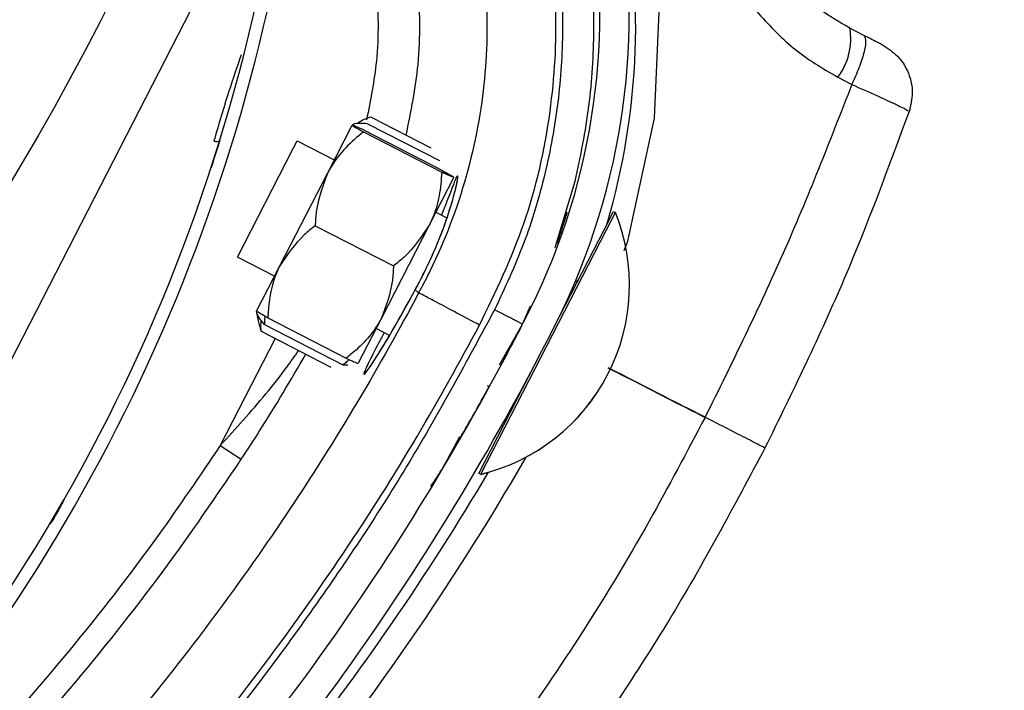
# Model space of a CAD drawing. Header units: inches. Extents: x 170 to 284, y 215 to 248.
# Tile 152 of 195: x 186.6403 to 186.7209, y 224.4913 to 224.5462. Entities that reach past the tile are written whole.
import ezdxf

# ---------------------------------------------------------------- set-up
doc = ezdxf.new("R2010")
doc.units = ezdxf.units.IN
doc.header["$LTSCALE"] = 0.25
doc.header["$MEASUREMENT"] = 0
doc.layers.add('ANNOTATIONS', color=1, linetype='Continuous')
doc.layers.add('RH BENCH MOUNT', color=7, linetype='Continuous')
doc.styles.add('ARIAL', font='arial.ttf', dxfattribs={"height": 0.09375})
doc.dimstyles.new('STANDARD$0', dxfattribs={"dimtxt": 0.09375, "dimasz": 0.09375, "dimexe": 0.03125, "dimexo": 0.046875, "dimgap": 0.09, "dimtad": 0, "dimtih": 1, "dimtoh": 1, "dimdec": 4, "dimzin": 0, "dimdsep": 46, "dimtxsty": 'ARIAL', "dimcen": 0.09, "dimadec": 0, "dimazin": 0, "dimtfac": 1, "dimtdec": 4, "dimtofl": 0, "dimtmove": 0, "dimatfit": 1, "dimfxl": 1, "dimtolj": 1, "dimtzin": 0, "dimarcsym": 0})
pattern_1 = [(45, (176.0930244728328, 218.320867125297), (-0.03026527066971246, 0.03026527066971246), [])]

# ---------------------------------------------------------------- blocks, each defined once
blk = doc.blocks.new('*D44')
at = {"layer": 'ANNOTATIONS', "color": 0, "lineweight": -2, "transparency": 16777216}
for p, q in [((185.9644948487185, 225.4792255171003), (185.9644948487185, 226.2131025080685)), ((187.3643717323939, 224.3791894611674), (187.3643717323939, 226.2131025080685)), ((186.0582448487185, 226.1818525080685), (186.3541591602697, 226.1818525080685)), ((187.2706217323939, 226.1818525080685), (186.9747074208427, 226.1818525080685))]:
    blk.add_line(p, q, dxfattribs=at)
at = {"layer": 'ANNOTATIONS', "color": 0, "transparency": 16777216}
for points in [[(186.0582448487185, 226.1974775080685), (186.0582448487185, 226.1662275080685), (185.9644948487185, 226.1818525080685)], [(187.2706217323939, 226.1974775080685), (187.2706217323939, 226.1662275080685), (187.3643717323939, 226.1818525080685)]]:
    blk.add_solid(points, dxfattribs=at)
at = {"layer": 'defpoints', "color": 0, "transparency": 16777216}
for p in [(187.3643717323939, 226.1818525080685), (185.9644948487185, 225.4323505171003), (187.3643717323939, 224.3323144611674)]:
    blk.add_point(p, dxfattribs=at)
at = {"layer": 'ANNOTATIONS', "color": 0, "transparency": 16777216, "insert": (186.6644332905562, 226.1818525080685), "char_height": 0.09375, "attachment_point": 5, "style": 'ARIAL'}
blk.add_mtext('\\A1;DIM "A"', dxfattribs=at)

msp = doc.modelspace()

# ---------------------------------------------------------------- hatches: boundary and pattern name
at = {"layer": 'RH BENCH MOUNT'}
h = msp.add_hatch(dxfattribs=at)
h.set_pattern_fill('ANSI31', color=256, scale=0.34241245, angle=2.8e-322, style=0)
h.set_pattern_definition([(45, (176.1263761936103, 218.320867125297), (-0.03026527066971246, 0.03026527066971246), [])])
edge = h.paths.add_edge_path(flags=0)
edge.add_arc((186.41301658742, 224.2130895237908), 0.021400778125, 89.9999999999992, 390.52248781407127, ccw=False)
edge.add_line((186.41301658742, 224.2344903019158), (186.485779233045, 224.2344903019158))
edge.add_arc((186.485779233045, 224.6453852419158), 0.4108949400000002, 270, 450.0000000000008)
edge.add_line((186.485779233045, 225.0562801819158), (186.00212164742, 225.0562801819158))
edge.add_arc((186.00212164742, 225.0605603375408), 0.004280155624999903, 180.0000000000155, 269.9999999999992, ccw=False)
edge.add_line((185.997841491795, 225.0605603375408), (185.997841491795, 225.1033618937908))
edge.add_arc((186.00212164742, 225.1033618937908), 0.004280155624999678, 360, 540, ccw=False)
edge.add_line((186.006401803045, 225.1033618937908), (186.006401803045, 225.0605603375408))
edge.add_line((186.006401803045, 225.0605603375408), (186.003169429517, 225.0605603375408))
edge.add_line((186.003169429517, 225.0605603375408), (186.003169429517, 225.1033618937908))
edge.add_arc((186.00212164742, 225.1033618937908), 0.001047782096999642, 360, 540.0000000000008)
edge.add_line((186.001073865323, 225.1033618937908), (186.001073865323, 225.0605603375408))
edge.add_arc((186.00212164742, 225.0605603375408), 0.001047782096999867, 180, 270)
edge.add_line((186.00212164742, 225.0595125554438), (186.485779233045, 225.0595125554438))
edge.add_arc((186.485779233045, 224.6453852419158), 0.4141273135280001, 269.9999999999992, 450, ccw=False)
edge.add_line((186.485779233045, 224.2312579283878), (186.41301658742, 224.2312579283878))
edge.add_arc((186.41301658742, 224.2130895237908), 0.018168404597, 450.0000000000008, 750.5224878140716)
edge.add_arc((186.4277648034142, 224.221784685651), 0.001047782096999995, 390.5224878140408, 495.0000000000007)
edge.add_line((186.4270239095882, 224.222525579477), (186.4183287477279, 224.2138304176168))
edge.add_line((186.4183287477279, 224.2138304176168), (186.4160431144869, 224.2161160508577))
edge.add_line((186.4160431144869, 224.2161160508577), (186.4247382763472, 224.224811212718))
edge.add_arc((186.4277648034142, 224.221784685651), 0.004280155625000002, 390.522487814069, 495.0000000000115, ccw=False)
h = msp.add_hatch(dxfattribs=at)
h.set_pattern_fill('ANSI31', color=256, scale=0.34241245, style=0)
h.set_pattern_definition(pattern_1)
edge = h.paths.add_edge_path(flags=0)
edge.add_line((186.4524275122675, 225.0520000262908), (186.1100150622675, 225.0520000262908))
edge.add_line((186.1100150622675, 225.0520000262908), (186.1100150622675, 225.0562801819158))
edge.add_line((186.1100150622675, 225.0562801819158), (186.4524275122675, 225.0562801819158))
edge.add_arc((186.4524275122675, 224.6453852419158), 0.4108949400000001, 269.9999999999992, 450, ccw=False)
edge.add_line((186.4524275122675, 224.2344903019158), (186.3796648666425, 224.2344903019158))
edge.add_line((186.3796648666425, 224.2344903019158), (186.3796648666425, 224.2387704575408))
edge.add_line((186.3796648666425, 224.2387704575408), (186.4524275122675, 224.2387704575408))
edge.add_arc((186.4524275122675, 224.6453852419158), 0.406614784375, 270, 450.0000000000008)
h = msp.add_hatch(dxfattribs=at)
h.set_pattern_fill('ANSI32', color=256, scale=0.34241245, angle=2.8e-322, style=0)
h.set_pattern_definition([(45, (176.0930244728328, 218.320867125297), (-0.09079581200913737, 0.09079581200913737), []), (45, (176.1535550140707, 218.320867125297), (-0.09079581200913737, 0.09079581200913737), [])])
edge = h.paths.add_edge_path(flags=0)
edge.add_arc((186.4524275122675, 224.6453852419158), 0.2182879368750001, 180, 540, ccw=False)
edge = h.paths.add_edge_path(flags=0)
edge.add_arc((186.4524275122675, 224.6453852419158), 0.2097276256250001, 180, 540, ccw=False)
h = msp.add_hatch(dxfattribs=at)
h.set_pattern_fill('ANSI31', color=256, scale=0.34241245, angle=2.8e-322, style=0)
h.set_pattern_definition(pattern_1)
edge = h.paths.add_edge_path(flags=0)
edge.add_line((186.6976823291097, 224.6131797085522), (186.6974726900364, 224.6107748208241))
edge.add_arc((186.6978310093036, 224.6148853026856), 0.004126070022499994, 242.80758111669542, 265.0180014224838, ccw=False)
edge.add_arc((186.7018993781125, 224.6228040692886), 0.01302879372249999, 194.2837484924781, 242.8075811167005, ccw=False)
edge.add_arc((186.7071155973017, 224.6236657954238), 0.01830194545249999, 152.8075811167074, 192.868954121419, ccw=False)
edge.add_arc((186.7012983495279, 224.6266544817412), 0.01176186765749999, 444.94843881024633, 512.8075811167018, ccw=False)
edge.add_arc((186.7018524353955, 224.6227126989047), 0.01566536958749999, 388.0646491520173, 448.23838092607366, ccw=False)
edge.add_arc((186.6934840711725, 224.6178885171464), 0.02532140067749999, 365.6618293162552, 388.7885144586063, ccw=False)
edge.add_arc((186.7036432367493, 224.6198293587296), 0.01504902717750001, 324.96329948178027, 362.12223075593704, ccw=False)
edge.add_arc((186.693197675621, 224.6266972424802), 0.02754708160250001, 246.11608425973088, 325.7401548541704, ccw=False)
edge.add_arc((186.6795985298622, 224.5931092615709), 0.008748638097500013, 433.7662000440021, 580.7490133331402)
edge.add_arc((186.6334395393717, 224.5467229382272), 0.05672062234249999, 332.3782168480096, 405.81748085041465, ccw=False)
edge.add_arc((186.4920594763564, 224.6180114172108), 0.2150521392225, 316.23360868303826, 333.0136347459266, ccw=False)
edge.add_arc((186.6272431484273, 224.4899297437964), 0.02884824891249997, 257.9664245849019, 314.2213378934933, ccw=False)
edge.add_arc((186.6177277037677, 224.4334943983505), 0.0284373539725, 442.9281750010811, 496.5266487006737)
edge.add_arc((186.6082154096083, 224.4430779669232), 0.01494630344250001, 498.0990219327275, 553.3547732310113)
edge.add_arc((186.6120904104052, 224.4431274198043), 0.0187470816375, 190.765455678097, 224.2471970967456)
edge.add_arc((186.6079044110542, 224.4398501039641), 0.0134739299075, 226.6851385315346, 265.0812268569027)
edge.add_arc((186.6069809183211, 224.4324328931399), 0.006011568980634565, 267.7901137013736, 288.5251547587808)
edge.add_arc((186.6015875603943, 224.4433649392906), 0.01816498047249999, 293.7068411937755, 332.8075811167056)
edge.add_arc((186.6080139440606, 224.4400633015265), 0.01094007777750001, 332.8075811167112, 422.8075811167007)
edge.add_arc((186.6121605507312, 224.4481343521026), 0.001866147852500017, 422.8075811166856, 438.449827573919)
edge.add_line((186.6125342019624, 224.4499627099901), (186.613017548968, 224.452327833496))
edge.add_arc((186.6121605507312, 224.4481343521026), 0.004280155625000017, 422.80758111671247, 438.44982757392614, ccw=False)
edge.add_arc((186.6080139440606, 224.4400633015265), 0.01335408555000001, 332.80758111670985, 422.80758111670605, ccw=False)
edge.add_arc((186.6015875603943, 224.4433649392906), 0.020578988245, 293.418939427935, 332.8075811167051, ccw=False)
edge.add_arc((186.6069809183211, 224.4324328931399), 0.008425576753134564, 267.3852483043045, 289.30729203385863, ccw=False)
edge.add_arc((186.6079044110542, 224.4398501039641), 0.01588793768, 226.4978833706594, 265.2781618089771, ccw=False)
edge.add_arc((186.6120904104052, 224.4431274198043), 0.02116108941, 190.9121118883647, 224.3847528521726, ccw=False)
edge.add_arc((186.6082154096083, 224.4430779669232), 0.01736031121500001, 137.9878292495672, 193.1734344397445, ccw=False)
edge.add_arc((186.6177277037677, 224.4334943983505), 0.030851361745, 442.72573840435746, 496.58711871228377, ccw=False)
edge.add_arc((186.6272431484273, 224.4899297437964), 0.02643424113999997, 257.7492906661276, 314.1311942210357)
edge.add_arc((186.4920594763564, 224.6180114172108), 0.21263813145, 316.245249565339, 333.0172706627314)
edge.add_arc((186.6334395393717, 224.5467229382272), 0.05430661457, 332.3642077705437, 405.9221159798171)
edge.add_arc((186.6795985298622, 224.5931092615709), 0.01116264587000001, 72.86862000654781, 221.3366683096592, ccw=False)
edge.add_arc((186.693197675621, 224.6266972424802), 0.02513307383, 245.7789812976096, 325.7782389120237)
edge.add_arc((186.7036432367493, 224.6198293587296), 0.01263501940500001, 324.8906283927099, 361.7902779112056)
edge.add_arc((186.6934840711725, 224.6178885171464), 0.022907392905, 365.8518874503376, 388.8272963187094)
edge.add_arc((186.7018524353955, 224.6227126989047), 0.01325136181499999, 387.9998215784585, 448.5428308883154)
edge.add_arc((186.7012983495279, 224.6266544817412), 0.009347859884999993, 444.5301052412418, 512.8075811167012)
edge.add_arc((186.7071155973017, 224.6236657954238), 0.01588793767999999, 512.8075811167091, 552.7597599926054)
edge.add_arc((186.7018993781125, 224.6228040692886), 0.01061478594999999, 194.4420824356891, 242.8075811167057)
edge.add_arc((186.6978310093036, 224.6148853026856), 0.001712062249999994, 242.8075811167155, 265.0180014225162)

# ---------------------------------------------------------------- linework, layer by layer
for p, q in [((186.6614954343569, 224.5610581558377), (186.6315994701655, 224.5028679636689)), ((186.7093595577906, 224.5449014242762), (186.7082194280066, 224.5454871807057)), ((186.707238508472, 224.5414682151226), (186.7083822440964, 224.5408727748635)), ((186.6690161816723, 224.5382110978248), (186.6739232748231, 224.5356885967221)), ((186.665467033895, 224.533647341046), (186.6674744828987, 224.5375524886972)), ((186.6684600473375, 224.5371292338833), (186.6748704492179, 224.5338339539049)), ((186.6687388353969, 224.5376715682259), (186.6746158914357, 224.5346504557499)), ((186.668392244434, 224.5369973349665), (186.6748026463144, 224.533702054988)), ((186.6580699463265, 224.5267471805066), (186.6626340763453, 224.5356259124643)), ((186.6626340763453, 224.5356259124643), (186.6629619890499, 224.5362638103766)), ((186.6629619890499, 224.5362638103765), (186.6660073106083, 224.5346983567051)), ((186.6615538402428, 224.5260348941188), (186.665467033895, 224.533647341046)), ((186.6757882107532, 224.5332788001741), (186.6737807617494, 224.5293736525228)), ((186.6840842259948, 224.5275274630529), (186.6857373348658, 224.5329527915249)), ((186.6743210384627, 224.5304246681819), (186.6752289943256, 224.5299579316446)), ((186.6881275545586, 224.5290470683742), (186.6888662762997, 224.5304841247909)), ((186.6882798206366, 224.5289687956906), (186.6890185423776, 224.5304058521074)), ((186.6888662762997, 224.5304841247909), (186.6890185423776, 224.5304058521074)), ((186.6890185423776, 224.5304058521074), (186.6890199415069, 224.5304051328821)), ((186.6644451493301, 224.5293189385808), (186.6708555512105, 224.5260236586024)), ((186.6737807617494, 224.5293736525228), (186.6698675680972, 224.5217612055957)), ((186.6840331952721, 224.521082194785), (186.6881275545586, 224.5290470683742)), ((186.6779977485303, 224.5089667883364), (186.6882798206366, 224.5289687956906)), ((186.6611152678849, 224.5251817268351), (186.6580699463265, 224.5267471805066)), ((186.6596480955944, 224.5223275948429), (186.6615538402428, 224.5260348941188)), ((186.6726334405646, 224.5240792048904), (186.6726334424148, 224.5240793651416)), ((186.6726334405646, 224.5240792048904), (186.6729149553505, 224.5238171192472)), ((186.6814138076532, 224.5212647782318), (186.6820746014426, 224.5227727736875)), ((186.6598878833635, 224.5211700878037), (186.6596476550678, 224.5223267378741)), ((186.6600097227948, 224.5206905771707), (186.6599163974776, 224.5211760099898)), ((186.6602870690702, 224.5212301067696), (186.6666974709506, 224.5179348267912)), ((186.6605658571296, 224.5217724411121), (186.66697625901, 224.5184771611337)), ((186.6698675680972, 224.5217612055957), (186.6679618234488, 224.5180539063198)), ((186.6795258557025, 224.517932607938), (186.6814138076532, 224.5212647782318)), ((186.6815727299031, 224.5215853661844), (186.6814465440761, 224.5213415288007)), ((186.6600097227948, 224.5206905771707), (186.6657328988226, 224.5177485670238)), ((186.6705342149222, 224.5203398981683), (186.6694289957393, 224.520908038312)), ((186.6611795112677, 224.5200892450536), (186.656675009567, 224.5113276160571)), ((186.6778454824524, 224.5090450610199), (186.6829434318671, 224.5189622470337)), ((186.6666974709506, 224.5179348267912), (186.6671266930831, 224.5179236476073)), ((186.6787062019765, 224.5161390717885), (186.6785539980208, 224.516217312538)), ((186.656675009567, 224.5113276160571), (186.6583901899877, 224.5101988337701)), ((186.6763420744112, 224.511994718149), (186.6763409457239, 224.5119927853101)), ((186.6779977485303, 224.5089667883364), (186.6778454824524, 224.5090450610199)), ((186.6779991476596, 224.5089660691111), (186.6779977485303, 224.5089667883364))]:
    msp.add_line(p, q, dxfattribs=at)
at = {"layer": 'RH BENCH MOUNT', "flags": 128}
msp.add_lwpolyline([(186.6897460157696, 224.5272993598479), (186.6900450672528, 224.5280415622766), (186.6922298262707, 224.5381109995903), (186.6926696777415, 224.5480980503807), (186.6913815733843, 224.55830676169), (186.6913815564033, 224.5583068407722), (186.6913815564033, 224.5583068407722)], dxfattribs=at)
at = {"layer": 'RH BENCH MOUNT'}
for radius in [0.218287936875, 0.2097276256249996, 0.20865758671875]:
    msp.add_circle((186.4524275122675, 224.6453852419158), radius, dxfattribs=at)
for centre, radius, start, end in [((186.4524275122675, 224.6453852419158), 0.4141273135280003, 269.9999999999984, 90), ((186.4524275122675, 224.6453852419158), 0.4108949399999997, 269.9999999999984, 90), ((186.4524275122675, 224.6453852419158), 0.406614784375, 269.9999999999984, 90), ((186.6334395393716, 224.5467229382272), 0.05672062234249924, 332.3782168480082, 45.81748085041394), ((186.6334395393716, 224.5467229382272), 0.05430661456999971, 332.3642077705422, 45.92211597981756), ((186.5175600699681, 224.5791526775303), 0.1455252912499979, 318.1620057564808, 356.678131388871), ((186.5175600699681, 224.5791526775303), 0.1465525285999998, 318.1481994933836, 354.8261561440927), ((186.6328153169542, 224.545731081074), 0.05786770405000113, 343.7094724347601, 12.11893503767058), ((186.7030041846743, 224.544630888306), 0.005285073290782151, 323.2434536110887, 9.324216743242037), ((186.6563125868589, 224.5367360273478), 0.0005320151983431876, 251.6300963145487, 307.635997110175), ((186.6742413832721, 224.5244499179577), 0.01593228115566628, 283.6370579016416, 21.95189982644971), ((186.6742427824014, 224.5244491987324), 0.01593228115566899, 283.6370579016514, 21.9518998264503), ((186.6855651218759, 224.5252606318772), 0.0005478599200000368, 287.0407844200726, 332.7944788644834), ((186.4920594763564, 224.6180114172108), 0.2126381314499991, 316.2452495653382, 333.0172706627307), ((186.4920594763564, 224.6180114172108), 0.2150521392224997, 316.2336086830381, 333.0136347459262), ((186.6801721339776, 224.5147694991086), 0.0005478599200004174, 332.7944788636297, 2.089654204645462), ((186.492723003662, 224.6192259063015), 0.2180957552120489, 319.9868043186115, 330.0611544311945), ((186.492723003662, 224.6192259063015), 0.2160622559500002, 313.900559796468, 329.3673031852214)]:
    msp.add_arc(centre, radius, start, end, dxfattribs=at)
for points, knots in [([(186.6712801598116, 224.5704036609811), (186.6715530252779, 224.5699681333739), (186.6731884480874, 224.5673577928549), (186.6756453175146, 224.5622377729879), (186.6778275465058, 224.5548192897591), (186.678698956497, 224.5471315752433), (186.6782869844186, 224.5392193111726), (186.6764313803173, 224.5313193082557), (186.6742350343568, 224.5262328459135), (186.6729149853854, 224.5238171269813), (186.6729149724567, 224.5238171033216)], [0, 0, 0, 0, 0.03155846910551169, 0.1891461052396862, 0.3467338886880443, 0.5043277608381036, 0.6619226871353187, 0.8309600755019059, 0.9999983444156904, 1, 1, 1, 1]), ([(186.6857373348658, 224.5329527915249), (186.6861607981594, 224.5349986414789), (186.6870080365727, 224.5390918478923), (186.6873671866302, 224.5453649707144), (186.6870648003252, 224.5516296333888), (186.686016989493, 224.557804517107), (186.6843222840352, 224.5638263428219), (186.6826322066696, 224.5676229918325), (186.6817886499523, 224.5695179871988)], [0, 0, 0, 0, 0.1669692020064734, 0.3340613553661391, 0.5010874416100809, 0.6678519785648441, 0.8342172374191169, 0.9999999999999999, 0.9999999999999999, 0.9999999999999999, 0.9999999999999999]), ([(186.6718972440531, 224.5367300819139), (186.6722838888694, 224.5386532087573), (186.6731162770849, 224.5427934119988), (186.6729993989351, 224.5493146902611), (186.671827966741, 224.5561100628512), (186.6696201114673, 224.5623858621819), (186.6673893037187, 224.5661192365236), (186.6663741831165, 224.5678180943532)], [0, 0, 0, 0, 0.1810254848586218, 0.3897206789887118, 0.5984159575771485, 0.8172607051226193, 0.9999999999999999, 0.9999999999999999, 0.9999999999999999, 0.9999999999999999]), ([(186.6779055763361, 224.5211747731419), (186.6792199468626, 224.5239142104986), (186.6818923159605, 224.5294840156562), (186.6838713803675, 224.5383460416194), (186.6843885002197, 224.5472617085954), (186.6834686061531, 224.5551319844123), (186.6816517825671, 224.5621191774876), (186.6799381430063, 224.5660356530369), (186.679074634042, 224.5680091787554)], [0, 0, 0, 0, 0.1870908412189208, 0.3803918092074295, 0.5558755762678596, 0.7364481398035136, 0.8671952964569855, 1, 1, 1, 1]), ([(186.6794785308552, 224.5683961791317), (186.6802850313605, 224.5665860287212), (186.6818993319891, 224.5629628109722), (186.6835104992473, 224.5572190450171), (186.6845068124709, 224.5513377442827), (186.6848004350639, 224.5453698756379), (186.684424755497, 224.5394072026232), (186.6833450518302, 224.5335356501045), (186.6816491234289, 224.5278158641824), (186.6799658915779, 224.524223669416), (186.6791269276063, 224.5224332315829)], [0, 0, 0, 0, 0.1247413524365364, 0.2496837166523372, 0.3746881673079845, 0.4999855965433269, 0.6253465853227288, 0.7503062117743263, 0.87554650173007, 1, 1, 1, 1]), ([(186.6635154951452, 224.5659368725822), (186.664444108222, 224.5643826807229), (186.6664847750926, 224.5609672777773), (186.6685056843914, 224.5552259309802), (186.6695732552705, 224.5490099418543), (186.6696910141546, 224.5432130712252), (186.6689690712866, 224.5395910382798), (186.6686514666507, 224.5379975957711)], [0, 0, 0, 0, 0.185924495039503, 0.408577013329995, 0.6208996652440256, 0.8332222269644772, 1, 1, 1, 1]), ([(186.7082194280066, 224.5454871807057), (186.7072560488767, 224.546042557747), (186.7052909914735, 224.5471753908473), (186.7037213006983, 224.5488601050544), (186.7029211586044, 224.5497188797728)], [0, 0, 0, 0, 0.490254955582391, 1, 1, 1, 1]), ([(186.7005673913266, 224.54687797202), (186.7015276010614, 224.5458248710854), (186.7034875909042, 224.5436752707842), (186.7059714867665, 224.5422137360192), (186.707238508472, 224.5414682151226)], [0, 0, 0, 0, 0.4899054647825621, 1, 1, 1, 1]), ([(186.7083772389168, 224.5408741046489), (186.7085950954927, 224.5413481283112), (186.7090465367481, 224.5423303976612), (186.7094574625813, 224.5436306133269), (186.7095974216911, 224.5445891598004), (186.709436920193, 224.5447998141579), (186.7093594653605, 224.5449014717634)], [0, 0, 0, 0, 0.2412900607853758, 0.4999999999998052, 0.7587099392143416, 1, 1, 1, 1]), ([(186.7108918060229, 224.54411421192), (186.7108927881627, 224.5441137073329), (186.7109697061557, 224.5440741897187), (186.7108803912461, 224.5441200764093), (186.71059406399, 224.5442671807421), (186.7100547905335, 224.5445442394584), (186.7095904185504, 224.5447828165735), (186.7093594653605, 224.5449014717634)], [0, 0, 0, 0, 0.003230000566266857, 0.2529631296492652, 0.5032304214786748, 0.7529340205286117, 1, 1, 1, 1]), ([(186.7108921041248, 224.5441140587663), (186.7113275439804, 224.5438313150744), (186.7122281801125, 224.5432465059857), (186.7130908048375, 224.5418250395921), (186.7134475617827, 224.5402066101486), (186.7131982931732, 224.5391707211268), (186.7130776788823, 224.5386694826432)], [0, 0, 0, 0, 0.2415860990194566, 0.4996813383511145, 0.7579094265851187, 1, 1, 1, 1]), ([(186.6583884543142, 224.5433030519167), (186.6580445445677, 224.5423113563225), (186.6572282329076, 224.5399574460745), (186.6565420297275, 224.5375970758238), (186.6561449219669, 224.5362311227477)], [0, 0, 0, 0, 0.421297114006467, 1, 1, 1, 1]), ([(186.7083773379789, 224.5408743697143), (186.706571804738, 224.5362478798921), (186.7029640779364, 224.5270034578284), (186.6985633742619, 224.5180879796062), (186.696365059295, 224.5136343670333)], [0, 0, 0, 0, 0.5004628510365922, 0.9999999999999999, 0.9999999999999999, 0.9999999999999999, 0.9999999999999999]), ([(186.7083772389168, 224.5408741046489), (186.7090863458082, 224.5405612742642), (186.710513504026, 224.5399316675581), (186.7121015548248, 224.5391972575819), (186.7130112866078, 224.5387499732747), (186.7129903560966, 224.5387215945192), (186.7129821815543, 224.5387105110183)], [0, 0, 0, 0, 0.2719162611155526, 0.5472623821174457, 0.823180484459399, 1, 1, 1, 1]), ([(186.6690161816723, 224.5382110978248), (186.6686328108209, 224.5380833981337), (186.6682112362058, 224.5379429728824), (186.6679481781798, 224.5376988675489), (186.6679243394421, 224.5376767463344)], [0, 0, 0, 0, 0.9093784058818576, 1, 1, 1, 1]), ([(186.713058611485, 224.5386810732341), (186.7113690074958, 224.5340869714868), (186.7079171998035, 224.5247013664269), (186.7035152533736, 224.5157157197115), (186.7012679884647, 224.5111284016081)], [0, 0, 0, 0, 0.4894838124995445, 0.9999999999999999, 0.9999999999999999, 0.9999999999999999, 0.9999999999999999]), ([(186.6684600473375, 224.5371292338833), (186.6682312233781, 224.5372353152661), (186.667768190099, 224.5374499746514), (186.6675035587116, 224.5375575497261), (186.6674798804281, 224.5375534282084), (186.6674744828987, 224.5375524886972)], [0, 0, 0, 0, 0.4299704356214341, 0.8700602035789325, 0.9999999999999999, 0.9999999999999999, 0.9999999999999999, 0.9999999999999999]), ([(186.6674744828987, 224.5375524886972), (186.667579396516, 224.537477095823), (186.6677193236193, 224.5373765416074), (186.6682575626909, 224.5370732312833), (186.668392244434, 224.5369973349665)], [0, 0, 0, 0, 0.7497733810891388, 0.9999999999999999, 0.9999999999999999, 0.9999999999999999, 0.9999999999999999]), ([(186.6687388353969, 224.5376715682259), (186.6684663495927, 224.5376879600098), (186.6679149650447, 224.5377211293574), (186.6675646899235, 224.5376342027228), (186.6674887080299, 224.5375366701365), (186.6674876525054, 224.5375353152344)], [0, 0, 0, 0, 0.4906882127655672, 0.9929247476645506, 1, 1, 1, 1]), ([(186.6566374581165, 224.5363147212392), (186.6564888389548, 224.5358376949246), (186.6562086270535, 224.5349382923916), (186.6559407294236, 224.5341148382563), (186.6559238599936, 224.5340631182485), (186.6559174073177, 224.5340433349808)], [0, 0, 0, 0, 0.410859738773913, 0.7746496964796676, 1, 1, 1, 1]), ([(186.668392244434, 224.5369973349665), (186.6678948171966, 224.5365808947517), (186.6668882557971, 224.5357382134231), (186.6659615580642, 224.5345578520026), (186.6655588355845, 224.5338163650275), (186.665467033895, 224.533647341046)], [0, 0, 0, 0, 0.4299704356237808, 0.870060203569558, 1, 1, 1, 1]), ([(186.665467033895, 224.533647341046), (186.6650726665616, 224.5326006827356), (186.6645466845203, 224.5312047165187), (186.6644654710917, 224.5296963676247), (186.6644451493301, 224.5293189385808)], [0, 0, 0, 0, 0.749773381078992, 1, 1, 1, 1]), ([(186.6726334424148, 224.5240793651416), (186.6728482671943, 224.5244805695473), (186.6735270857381, 224.5257483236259), (186.6745193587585, 224.5279482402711), (186.6753995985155, 224.530353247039), (186.6759395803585, 224.532242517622), (186.6761381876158, 224.5332466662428), (186.6761169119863, 224.5335228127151), (186.6758723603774, 224.5330209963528), (186.6754408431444, 224.5318355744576), (186.6749589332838, 224.5306364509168), (186.6747791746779, 224.5301891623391)], [0, 0, 0, 0, 0.05799721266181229, 0.1832636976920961, 0.306412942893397, 0.4347166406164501, 0.5675677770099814, 0.6609498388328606, 0.7922661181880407, 0.9225125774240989, 1, 1, 1, 1]), ([(186.6748026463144, 224.533702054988), (186.6747534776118, 224.533055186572), (186.6746539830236, 224.5317462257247), (186.6742334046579, 224.5303056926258), (186.6738647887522, 224.5295466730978), (186.6737807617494, 224.5293736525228)], [0, 0, 0, 0, 0.4299704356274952, 0.870060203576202, 1, 1, 1, 1]), ([(186.6757882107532, 224.5332788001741), (186.6756658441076, 224.5333202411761), (186.6755026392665, 224.533375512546), (186.6749427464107, 224.5336366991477), (186.6748026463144, 224.533702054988)], [0, 0, 0, 0, 0.749773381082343, 1, 1, 1, 1]), ([(186.6748704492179, 224.5338339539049), (186.6750898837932, 224.5337096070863), (186.6755339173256, 224.5334579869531), (186.6757754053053, 224.5333053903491), (186.6757858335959, 224.5332837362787), (186.6757882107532, 224.5332788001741)], [0, 0, 0, 0, 0.4299704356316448, 0.870060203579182, 1, 1, 1, 1]), ([(186.6750535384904, 224.5294503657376), (186.6751840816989, 224.5298194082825), (186.6754893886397, 224.530682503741), (186.6757971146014, 224.531763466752), (186.6759885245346, 224.5325333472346), (186.6760545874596, 224.5329145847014), (186.6760553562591, 224.5329221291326), (186.6760555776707, 224.5329243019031)], [0, 0, 0, 0, 0.1981000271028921, 0.4633049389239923, 0.7305309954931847, 0.9223938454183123, 1, 1, 1, 1]), ([(186.6842425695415, 224.5279020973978), (186.6844307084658, 224.528454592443), (186.6848562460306, 224.5297042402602), (186.6850641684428, 224.5304440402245), (186.6850636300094, 224.5304423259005), (186.684856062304, 224.5297035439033), (186.6844298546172, 224.5284527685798), (186.6842407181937, 224.5278977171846)], [0, 0, 0, 0, 0.1861142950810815, 0.4209582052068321, 0.5795032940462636, 0.8133979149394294, 1, 1, 1, 1]), ([(186.6842441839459, 224.5279059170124), (186.6844301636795, 224.5284510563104), (186.6848514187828, 224.5296858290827), (186.6850562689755, 224.5304150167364), (186.6850442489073, 224.5303722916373), (186.6850412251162, 224.53036154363)], [0, 0, 0, 0, 0.3717105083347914, 0.8419462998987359, 1, 1, 1, 1]), ([(186.6842448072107, 224.5279073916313), (186.6844305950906, 224.5284519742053), (186.6848516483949, 224.5296861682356), (186.6850563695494, 224.5304150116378), (186.6850443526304, 224.5303722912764), (186.6850413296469, 224.5303615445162)], [0, 0, 0, 0, 0.3714797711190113, 0.8418890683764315, 1, 1, 1, 1]), ([(186.6849963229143, 224.530214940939), (186.6850136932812, 224.5302717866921), (186.6850684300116, 224.5304509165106), (186.6850522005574, 224.5303978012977), (186.6850411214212, 224.5303615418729)], [0, 0, 0, 0, 0.3173438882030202, 1, 1, 1, 1]), ([(186.6644451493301, 224.5293189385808), (186.6641364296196, 224.5290747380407), (186.6629683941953, 224.528150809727), (186.6621534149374, 224.5269317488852), (186.6615538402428, 224.5260348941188)], [0, 0, 0, 0, 0.2643068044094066, 1, 1, 1, 1]), ([(186.6737807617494, 224.5293736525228), (186.6731591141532, 224.5284438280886), (186.6723300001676, 224.5272036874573), (186.6711506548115, 224.5262598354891), (186.6708555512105, 224.5260236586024)], [0, 0, 0, 0, 0.7497733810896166, 1, 1, 1, 1]), ([(186.6726362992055, 224.5240879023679), (186.6726568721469, 224.5241250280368), (186.67297865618, 224.52470571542), (186.6735824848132, 224.5258925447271), (186.6743322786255, 224.527557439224), (186.6748222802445, 224.5287721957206), (186.675016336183, 224.5293412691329), (186.6750535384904, 224.5294503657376)], [0, 0, 0, 0, 0.0209690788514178, 0.3279800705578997, 0.6261032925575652, 0.9283205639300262, 1, 1, 1, 1]), ([(186.6615538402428, 224.5260348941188), (186.6614801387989, 224.5258840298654), (186.6609036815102, 224.5247040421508), (186.6606290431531, 224.5232263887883), (186.660572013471, 224.5219141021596), (186.6605658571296, 224.5217724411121)], [0, 0, 0, 0, 0.1156468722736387, 0.9045342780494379, 0.9999999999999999, 0.9999999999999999, 0.9999999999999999, 0.9999999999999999]), ([(186.6708555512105, 224.5260236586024), (186.6708366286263, 224.5256304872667), (186.6707650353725, 224.5241429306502), (186.6702479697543, 224.5227707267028), (186.6698675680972, 224.5217612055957)], [0, 0, 0, 0, 0.264306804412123, 1, 1, 1, 1]), ([(186.6729149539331, 224.5238171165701), (186.6729149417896, 224.5238170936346), (186.671330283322, 224.5208241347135), (186.6678760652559, 224.5146764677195), (186.6621518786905, 224.5056179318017), (186.6557811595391, 224.4966634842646), (186.6489672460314, 224.4880364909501), (186.6440455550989, 224.4826108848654), (186.6415847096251, 224.4798980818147)], [0, 0, 0, 0, 1.43907979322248e-06, 0.187792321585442, 0.3908439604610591, 0.593895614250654, 0.7969478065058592, 1, 1, 1, 1]), ([(186.67008473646, 224.5205709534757), (186.6699360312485, 224.5202878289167), (186.6693778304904, 224.519225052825), (186.6687463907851, 224.5179851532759), (186.668395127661, 224.5171993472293), (186.6684339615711, 224.5170810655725), (186.6688438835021, 224.5176020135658), (186.6697807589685, 224.5190569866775), (186.6710938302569, 224.5212560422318), (186.6721080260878, 224.5231157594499), (186.6726334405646, 224.5240792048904)], [0, 0, 0, 0, 0.05114929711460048, 0.1920011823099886, 0.3334894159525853, 0.4224210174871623, 0.5646212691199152, 0.7065362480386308, 0.8479681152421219, 1, 1, 1, 1]), ([(186.6693786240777, 224.5184470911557), (186.6694027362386, 224.5184837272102), (186.6695838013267, 224.5187588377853), (186.6700779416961, 224.5195620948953), (186.6708429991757, 224.5208499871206), (186.6717196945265, 224.5223966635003), (186.6723311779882, 224.5235101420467), (186.6726352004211, 224.5240844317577), (186.6726358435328, 224.5240856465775)], [0, 0, 0, 0, 0.03583539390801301, 0.2690981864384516, 0.5116419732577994, 0.7561140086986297, 0.9994840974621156, 1, 1, 1, 1]), ([(186.6779055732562, 224.5211747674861), (186.6772666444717, 224.5215158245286), (186.6759887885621, 224.5221979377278), (186.6743639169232, 224.5230641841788), (186.6732016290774, 224.5236793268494), (186.6730105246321, 224.523771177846), (186.6729149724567, 224.5238171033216)], [0, 0, 0, 0, 0.2500007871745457, 0.5000009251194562, 0.7500005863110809, 1, 1, 1, 1]), ([(186.6791269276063, 224.5224332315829), (186.676865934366, 224.5182485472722), (186.6723322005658, 224.5098574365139), (186.6643616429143, 224.4978655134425), (186.6556372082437, 224.4862601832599), (186.6491185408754, 224.4790369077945), (186.6458513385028, 224.4754165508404)], [0, 0, 0, 0, 0.2468628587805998, 0.4950083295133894, 0.7468945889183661, 1, 1, 1, 1]), ([(186.6602870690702, 224.5212301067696), (186.6601151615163, 224.5214421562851), (186.6597673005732, 224.5218712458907), (186.6596341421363, 224.5222066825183), (186.6596692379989, 224.5223252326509), (186.6596697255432, 224.5223268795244)], [0, 0, 0, 0, 0.4906882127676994, 0.9929247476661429, 0.9999999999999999, 0.9999999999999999, 0.9999999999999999, 0.9999999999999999]), ([(186.6605658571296, 224.5217724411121), (186.6603464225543, 224.5218967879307), (186.6599023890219, 224.5221484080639), (186.6596609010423, 224.5223010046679), (186.6596504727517, 224.5223226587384), (186.6596480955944, 224.5223275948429)], [0, 0, 0, 0, 0.4299704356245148, 0.8700602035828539, 1, 1, 1, 1]), ([(186.6603444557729, 224.5218991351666), (186.6603227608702, 224.5218074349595), (186.660271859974, 224.5215922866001), (186.6602815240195, 224.5213621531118), (186.6602870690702, 224.5212301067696)], [0, 0, 0, 0, 0.4262184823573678, 1, 1, 1, 1]), ([(186.6814138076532, 224.5212647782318), (186.6813832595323, 224.52128038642), (186.6813362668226, 224.5213043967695), (186.6810510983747, 224.5214501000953), (186.6807559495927, 224.5216009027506), (186.6803895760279, 224.5217880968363), (186.6798571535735, 224.5220601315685), (186.6794146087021, 224.5222862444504), (186.6791269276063, 224.5224332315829)], [0, 0, 0, 0, 0.2394568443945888, 0.3683606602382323, 0.5000000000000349, 0.6316393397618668, 0.7605431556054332, 1, 1, 1, 1]), ([(186.6457072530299, 224.4760395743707), (186.6482325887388, 224.4788233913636), (186.6532906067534, 224.4843991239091), (186.6602918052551, 224.4932597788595), (186.6668350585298, 224.5024701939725), (186.67274657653, 224.5117646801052), (186.6762318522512, 224.5181224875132), (186.6779051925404, 224.5211749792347)], [0, 0, 0, 0, 0.2027568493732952, 0.4061035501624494, 0.608860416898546, 0.8122072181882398, 1, 1, 1, 1]), ([(186.6600281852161, 224.521572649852), (186.6599942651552, 224.5213864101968), (186.6599432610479, 224.5211063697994), (186.6599930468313, 224.5207949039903), (186.6600097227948, 224.5206905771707)], [0, 0, 0, 0, 0.6650456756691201, 1, 1, 1, 1]), ([(186.6698675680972, 224.5217612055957), (186.6697877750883, 224.5216134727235), (186.6691636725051, 224.5204579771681), (186.6681218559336, 224.5193746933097), (186.6670878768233, 224.5185646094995), (186.66697625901, 224.5184771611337)], [0, 0, 0, 0, 0.1156468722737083, 0.9045342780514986, 1, 1, 1, 1]), ([(186.6813332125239, 224.5211225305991), (186.6809357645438, 224.5203440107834), (186.6803519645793, 224.5192004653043), (186.679804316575, 224.5181947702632), (186.6796295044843, 224.5178737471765)], [0, 0, 0, 0, 0.6807947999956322, 1, 1, 1, 1]), ([(186.656675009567, 224.5113276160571), (186.6573101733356, 224.5120231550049), (186.6592063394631, 224.5140995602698), (186.6613861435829, 224.51668301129), (186.6627758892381, 224.5186451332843), (186.6630996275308, 224.5191022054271)], [0, 0, 0, 0, 0.2786878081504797, 0.831971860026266, 0.9999999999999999, 0.9999999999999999, 0.9999999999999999, 0.9999999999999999]), ([(186.6583901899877, 224.5101988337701), (186.6588960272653, 224.510970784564), (186.660743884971, 224.5137907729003), (186.6624446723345, 224.5166948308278), (186.6636798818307, 224.5188039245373)], [0, 0, 0, 0, 0.2737425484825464, 1, 1, 1, 1]), ([(186.6672081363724, 224.5183708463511), (186.6671461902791, 224.5182998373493), (186.6670008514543, 224.5181332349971), (186.6668080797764, 224.5180071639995), (186.6666974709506, 224.5179348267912)], [0, 0, 0, 0, 0.4262184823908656, 1, 1, 1, 1]), ([(186.66697625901, 224.5184771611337), (186.6672050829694, 224.5183710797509), (186.6676681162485, 224.5181564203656), (186.667932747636, 224.518048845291), (186.6679564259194, 224.5180529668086), (186.6679618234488, 224.5180539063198)], [0, 0, 0, 0, 0.4299704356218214, 0.8700602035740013, 1, 1, 1, 1]), ([(186.6687369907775, 224.5175064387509), (186.6687366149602, 224.5175060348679), (186.6687193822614, 224.5174875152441), (186.6688100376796, 224.5175948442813), (186.6689937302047, 224.5178548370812), (186.6692473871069, 224.5182451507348), (186.6693786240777, 224.5184470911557)], [0, 0, 0, 0, 0.005301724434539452, 0.2431048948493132, 0.6083977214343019, 1, 1, 1, 1]), ([(186.6884149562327, 224.517688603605), (186.6903841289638, 224.5166817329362), (186.6930324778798, 224.5153275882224), (186.695681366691, 224.5139731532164), (186.6963606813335, 224.5136258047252)], [0, 0, 0, 0, 0.7435473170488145, 1, 1, 1, 1]), ([(186.696365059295, 224.5136343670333), (186.6957970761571, 224.5139248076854), (186.6931480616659, 224.5152793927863), (186.6904995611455, 224.5166337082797), (186.688418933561, 224.5176976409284)], [0, 0, 0, 0, 0.2144129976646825, 0.9999999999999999, 0.9999999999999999, 0.9999999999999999, 0.9999999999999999]), ([(186.6763420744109, 224.5119947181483), (186.6763911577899, 224.5120786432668), (186.676440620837, 224.51216321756), (186.6768176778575, 224.5128141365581), (186.6773710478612, 224.5137675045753), (186.6782540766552, 224.5153528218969), (186.6786951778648, 224.5161447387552)], [0, 0, 0, 0, 0.3307707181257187, 0.3333292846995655, 0.6669765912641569, 0.9999999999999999, 0.9999999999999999, 0.9999999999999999, 0.9999999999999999]), ([(186.6963606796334, 224.5136258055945), (186.6948625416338, 224.5107839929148), (186.6916248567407, 224.5046424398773), (186.6862155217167, 224.4957005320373), (186.6821039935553, 224.4897534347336), (186.6801137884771, 224.4868747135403)], [0, 0, 0, 0, 0.3076441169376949, 0.6648617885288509, 1, 1, 1, 1]), ([(186.7012313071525, 224.5111471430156), (186.7012361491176, 224.5111447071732), (186.7012495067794, 224.511137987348), (186.7008617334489, 224.5113363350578), (186.6998512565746, 224.511852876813), (186.6981678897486, 224.5127131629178), (186.6969261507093, 224.5133476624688), (186.696365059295, 224.5136343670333)], [0, 0, 0, 0, 0.09013511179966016, 0.2486582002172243, 0.5414135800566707, 0.7927834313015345, 1, 1, 1, 1]), ([(186.656675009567, 224.5113276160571), (186.6550009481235, 224.5088563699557), (186.6510886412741, 224.503081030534), (186.6443368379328, 224.4944117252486), (186.6381122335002, 224.4872641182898), (186.6343135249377, 224.4833118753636), (186.6332902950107, 224.4822472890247)], [0, 0, 0, 0, 0.2395900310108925, 0.5599255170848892, 0.8814604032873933, 0.9999999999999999, 0.9999999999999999, 0.9999999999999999, 0.9999999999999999]), ([(186.676251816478, 224.5120354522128), (186.6756894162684, 224.5109531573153), (186.6749629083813, 224.509555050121), (186.674076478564, 224.5082549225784), (186.6738762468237, 224.507961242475)], [0, 0, 0, 0, 0.7741143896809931, 1, 1, 1, 1]), ([(186.701263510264, 224.5111196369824), (186.6987323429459, 224.506373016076), (186.6938334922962, 224.4971863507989), (186.6879692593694, 224.4885846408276), (186.6851349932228, 224.4844273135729)], [0, 0, 0, 0, 0.5166859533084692, 1, 1, 1, 1]), ([(186.6347608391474, 224.4808142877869), (186.6357947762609, 224.4818900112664), (186.6396227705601, 224.4858727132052), (186.6459133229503, 224.4930942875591), (186.6527368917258, 224.5018535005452), (186.656698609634, 224.5077017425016), (186.6583901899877, 224.5101988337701)], [0, 0, 0, 0, 0.1185397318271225, 0.4388752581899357, 0.760410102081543, 0.9999999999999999, 0.9999999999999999, 0.9999999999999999, 0.9999999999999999]), ([(186.643868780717, 224.5068441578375), (186.6437206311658, 224.5065773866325), (186.6433589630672, 224.5059261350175), (186.6429803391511, 224.5052838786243), (186.6427568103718, 224.5049047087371)], [0, 0, 0, 0, 0.409628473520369, 1, 1, 1, 1])]:
    msp.add_open_spline(points, degree=3, knots=knots, dxfattribs=at)

# ---------------------------------------------------------------- dimensions: what is measured, and where the dimension line sits
at = {"layer": 'ANNOTATIONS'}
dim = msp.add_linear_dim(base=(187.3643717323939, 226.1818525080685), p1=(185.9644948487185, 225.4323505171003), p2=(187.3643717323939, 224.3323144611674), text='DIM "A"', dimstyle='STANDARD$0', dxfattribs=at)
dim.commit()
dim.dimension.update_dxf_attribs({"geometry": '*D44', "text_midpoint": (186.6644332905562, 226.1818525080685)})

doc.saveas('drawing.dxf')
